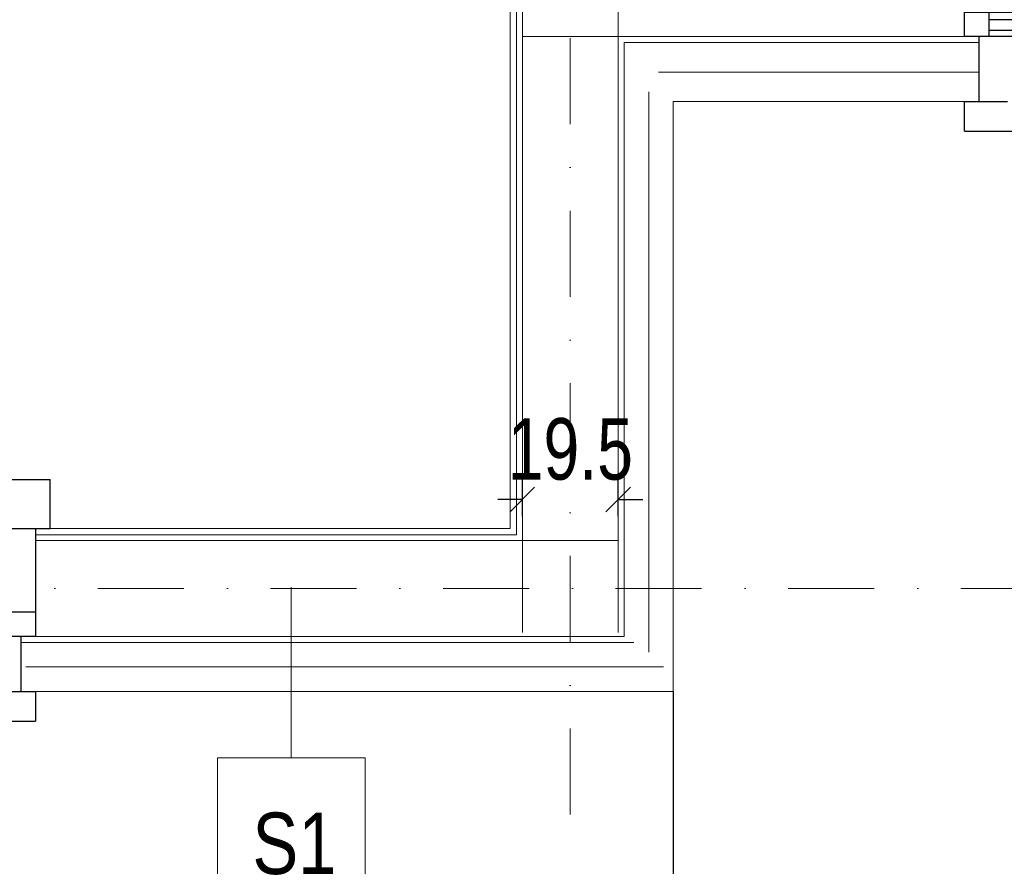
# Model space of a CAD drawing. Header units: inches. Extents: x 67073 to 287261, y -76160 to 48412.
# Tile 57 of 117: x 83685 to 83885, y -41907 to -41735. Entities that reach past the tile are written whole.
import ezdxf
from ezdxf.enums import TextEntityAlignment as Align

# ---------------------------------------------------------------- set-up
doc = ezdxf.new("R2010")
doc.units = ezdxf.units.IN
doc.header["$MEASUREMENT"] = 0
doc.linetypes.add('DASHDOT', pattern=[1, 0.5, -0.25, 0, -0.25])
doc.linetypes.add('HIDDEN', pattern=[0.375, 0.25, -0.125])
for name, color, linetype, lineweight in [('p-- ocieplenie-w.zew', 77, 'Continuous', 0), ('p--osie konstr', 1, 'DASHDOT', 15), ('p--płyta GK', 2, 'Continuous', 0), ('p--ściana szkielet', 3, 'Continuous', 0)]:
    doc.layers.add(name, color=color, linetype=linetype, lineweight=lineweight)
for name, color, linetype in [('p--obrzeże bet.', 252, 'Continuous'), ('p--okna', 251, 'Continuous'), ('p--symbole ścian', 53, 'Continuous')]:
    doc.layers.add(name, color=color, linetype=linetype)
doc.styles.add('1-50', font='arial.ttf', dxfattribs={"width": 0.75, "height": 12.5})
doc.styles.get("Standard").update_dxf_attribs({"font": 'ARIAL.TTF', "width": 0.75})
doc.linetypes.add('BATTING', pattern='A,0.0001,-0.1,[134,ltypeshp.shx,S=0.1,R=0,X=-0.1,Y=0],-0.2,[134,ltypeshp.shx,S=0.1,R=180,X=0.1,Y=0],-0.1', length=0.4001)
doc.dimstyles.new('1-50', dxfattribs={"dimtxt": 12.5, "dimasz": 5, "dimexe": 5, "dimexo": 5, "dimgap": 0.09, "dimtad": 0, "dimdsep": 46, "dimtxsty": '1-50', "dimblk": 'OBLIQUE', "dimcen": 0.09, "dimadec": 0, "dimazin": 0, "dimtfac": 1, "dimtdec": 4, "dimtix": 1, "dimtofl": 0, "dimtmove": 0, "dimatfit": 3, "dimldrblk": 'OBLIQUE', "dimfxl": 5, "dimfxlon": 1, "dimtvp": 0.8, "dimtolj": 1, "dimtzin": 0, "dimarcsym": 0})

# ---------------------------------------------------------------- blocks, each defined once
blk = doc.blocks.new('okno-80-33.65')
at = {"linetype": 'Continuous', "ltscale": 35}
for p, q in [((-83, 10), (3, 10)), ((-80, -39.65), (0, -39.65))]:
    blk.add_line(p, q, dxfattribs=at)
for p, q in [((-83, 0), (-83, 10)), ((3, 0), (3, 10)), ((-80, 0), (-83, 0)), ((-80, -20.45), (-80, 0)), ((0, 0), (0, -20.45)), ((0, 0), (3, 0)), ((-80, -20.45), (-80, -15.45)), ((-80, -15.45), (-75, -15.45)), ((-75, -15.45), (-5, -15.45)), ((-75, -15.45), (-75, -20.45)), ((-5, -20.45), (-5, -15.45)), ((-5, -15.45), (0, -15.45)), ((0, -15.45), (0, -20.45)), ((-75, -16.95), (-5, -16.95)), ((-75, -19.11), (-5, -19.11)), ((-75, -20.45), (-80, -20.45)), ((-77, -33.65), (-77, -20.45)), ((-5, -20.45), (-75, -20.45)), ((0, -20.45), (-5, -20.45)), ((-3, -20.45), (-3, -33.65)), ((-80, -39.65), (-80, -33.65)), ((0, -33.65), (0, -39.65))]:
    blk.add_line(p, q)
at = {"linetype": 'HIDDEN', "ltscale": 35}
for p, q in [((-80, 0), (0, 0)), ((-80, -33.65), (0, -33.65))]:
    blk.add_line(p, q, dxfattribs=at)
blk = doc.blocks.new('_OBLIQUE')
at = {"color": 0, "linetype": 'ByBlock', "lineweight": -2}
for p, q in [((-0.5, -0.5), (0.5, 0.5)), ((0, 0), (0, 0))]:
    blk.add_line(p, q, dxfattribs=at)
blk = doc.blocks.new('*D1737')
at = {"color": 0, "linetype": 'Continuous', "lineweight": -2}
for p, q in [((83787.29, -41835.62), (83787.29, -41827.27)), ((83806.79, -41835.62), (83806.79, -41827.27)), ((83787.29, -41832.27), (83782.29, -41832.27)), ((83806.79, -41832.27), (83811.79, -41832.27))]:
    blk.add_line(p, q, dxfattribs=at)
at = {"layer": 'Defpoints', "color": 0}
for p in [(83806.79, -41832.27), (83787.29, -41840.62), (83806.79, -41840.62)]:
    blk.add_point(p, dxfattribs=at)
at = {"color": 0, "lineweight": -2, "xscale": 5, "yscale": 5, "zscale": 5}
blk.add_blockref('_OBLIQUE', (83787.29, -41832.27), dxfattribs=at)
at = {"color": 0, "lineweight": -2, "xscale": 5, "yscale": 5, "zscale": 5, "rotation": 180}
blk.add_blockref('_OBLIQUE', (83806.79, -41832.27), dxfattribs=at)
at = {"color": 0, "linetype": 'Continuous', "insert": (83797.04, -41822.06), "char_height": 12.5, "attachment_point": 5, "style": '1-50'}
blk.add_mtext('\\A1;19.5', dxfattribs=at)
blk = doc.blocks.new('okno-150-33.15')
at = {"linetype": 'Continuous', "ltscale": 35}
for p, q in [((-3, 10), (153, 10)), ((0, -39.15), (150, -39.15))]:
    blk.add_line(p, q, dxfattribs=at)
for p, q in [((-3, 0), (-3, 10)), ((153, 0), (153, 10)), ((0, 0), (-3, 0)), ((0, -21.95), (0, 0)), ((150, 0), (150, -21.95)), ((150, 0), (153, 0)), ((0, -21.95), (0, -16.95)), ((0, -16.95), (5, -16.95)), ((5, -16.95), (145, -16.95)), ((5, -16.95), (5, -21.95)), ((72.5, -21.95), (72.5, -16.95)), ((77.5, -16.95), (77.5, -21.95)), ((145, -21.95), (145, -16.95)), ((145, -16.95), (150, -16.95)), ((150, -16.95), (150, -21.95)), ((5, -18.45), (72.5, -18.45)), ((77.5, -18.45), (145, -18.45)), ((5, -21.95), (0, -21.95)), ((3, -33.15), (3, -21.95)), ((5, -20.61), (72.5, -20.61)), ((145, -21.95), (5, -21.95)), ((77.5, -20.61), (145, -20.61)), ((150, -21.95), (145, -21.95)), ((147, -21.95), (147, -33.15)), ((0, -39.15), (0, -33.15)), ((150, -33.15), (150, -39.15))]:
    blk.add_line(p, q)
at = {"linetype": 'HIDDEN', "ltscale": 35}
for p, q in [((0, 0), (150, 0)), ((0, -33.15), (150, -33.15))]:
    blk.add_line(p, q, dxfattribs=at)

msp = doc.modelspace()

# ---------------------------------------------------------------- linework, layer by layer
at = {"layer": 'p-- ocieplenie-w.zew', "color": 0, "linetype": 'BATTING', "ltscale": 2}
for p, q in [((83814.985, -41745.323), (83880.185, -41745.323)), ((83812.985, -41863.323), (83812.985, -41749.323)), ((83686.281, -41866.323), (83815.985, -41866.323))]:
    msp.add_line(p, q, dxfattribs=at)
at = {"layer": 'p--obrzeże bet.', "color": 0, "linetype": 'Continuous', "ltscale": 35}
msp.add_line((83817.985, -41871.323), (83817.985, -41921.323), dxfattribs=at)
at = {"layer": 'p--osie konstr', "color": 0, "linetype": 'DASHDOT', "ltscale": 35}
for p, q in [((83797.035, -41896.323), (83797.035, -41729.123)), ((84666.152, -41850.373), (83383.585, -41850.373))]:
    msp.add_line(p, q, dxfattribs=at)
at = {"layer": 'p--płyta GK', "color": 0, "ltscale": 35}
for p, q in [((83784.835, -41838.173), (83784.835, -41607.473)), ((83786.085, -41839.423), (83786.085, -41607.473)), ((83688.281, -41838.173), (83784.835, -41838.173)), ((83688.281, -41839.423), (83786.085, -41839.423))]:
    msp.add_line(p, q, dxfattribs=at)
at = {"layer": 'p--symbole ścian', "color": 0, "lineweight": 9}
msp.add_line((83740.301, -41850.081), (83740.301, -41884.768), dxfattribs=at)
msp.add_lwpolyline([(83725.301, -41914.768), (83755.301, -41914.768), (83755.301, -41884.768), (83725.301, -41884.768)], close=True, dxfattribs=at)
at = {"layer": 'p--ściana szkielet', "color": 0, "ltscale": 2}
for p, q in [((83787.285, -41859.323), (83787.285, -41607.473)), ((83806.785, -41859.323), (83806.785, -41720.123)), ((83787.285, -41738.123), (84065.185, -41738.123)), ((83807.985, -41739.323), (83880.185, -41739.323)), ((83807.985, -41860.123), (83807.985, -41739.323)), ((83817.985, -41751.323), (83880.185, -41751.323)), ((83817.985, -41871.323), (83817.985, -41751.323)), ((83688.281, -41840.623), (83806.785, -41840.623)), ((83685.281, -41860.123), (83807.985, -41860.123)), ((83809.976, -41861.323), (83685.281, -41861.323)), ((83685.281, -41871.323), (83817.985, -41871.323))]:
    msp.add_line(p, q, dxfattribs=at)
at = {"layer": 'p--ściana szkielet', "color": 0, "ltscale": 35}
for points in [[(83877.185, -41717.673), (83877.185, -41738.125), (83880.185, -41738.125), (83880.185, -41751.323)], [(83688.281, -41838.173), (83688.281, -41860.123), (83685.281, -41860.123), (83685.281, -41871.323)]]:
    msp.add_lwpolyline(points, dxfattribs=at)

# ---------------------------------------------------------------- block references
at = {"layer": 'p--okna', "color": 0, "linetype": 'Continuous'}
for name, p in [('okno-80-33.65', (83957.185, -41717.673)), ('okno-150-33.15', (83538.281, -41838.173))]:
    msp.add_blockref(name, p, dxfattribs=at)

# ---------------------------------------------------------------- texts
at = {"layer": 'p--symbole ścian', "color": 0, "lineweight": 9, "width": 0.8}
msp.add_text('S1', height=12.5, dxfattribs=at).set_placement((83740.932, -41895.935), align=Align.TOP_CENTER)

# ---------------------------------------------------------------- dimensions: what is measured, and where the dimension line sits
at = {"color": 0, "linetype": 'Continuous'}
dim = msp.add_linear_dim(base=(83806.785, -41832.274), p1=(83787.285, -41840.623), p2=(83806.785, -41840.623), dimstyle='1-50', dxfattribs=at)
dim.commit()
dim.dimension.update_dxf_attribs({"geometry": '*D1737', "text_midpoint": (83797.035, -41822.064)})

doc.saveas('drawing.dxf')
